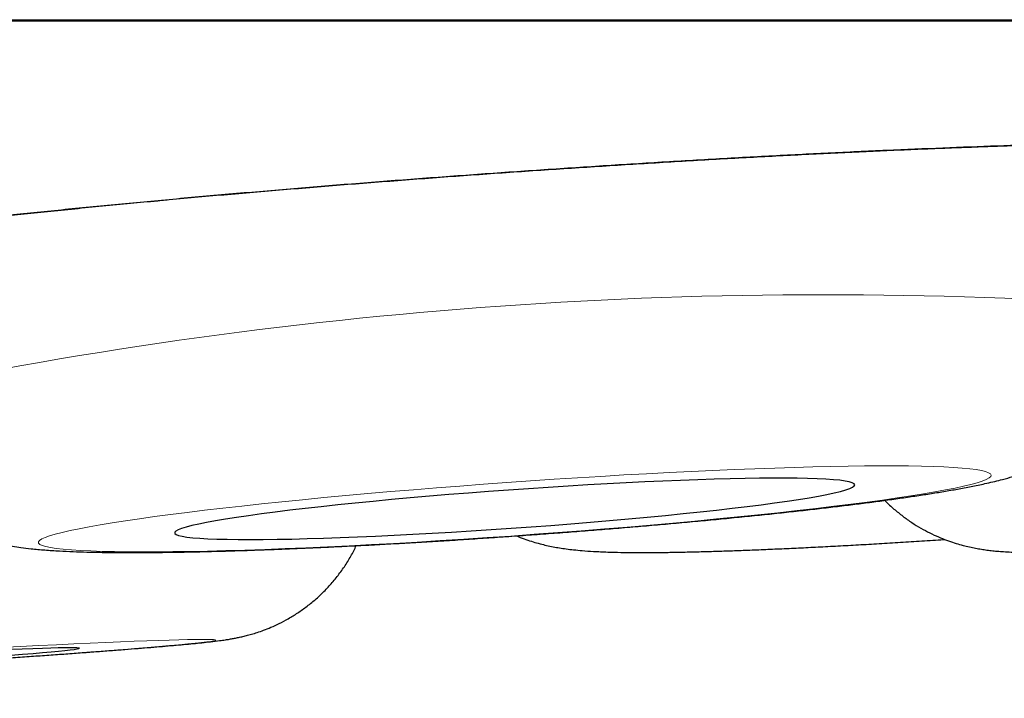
# Model space of a CAD drawing. Header units: millimetres. Extents: x 8 to 315, y 12 to 486.
# Tile 25 of 256: x 179.3 to 181.07, y 185.22 to 186.44. Entities that reach past the tile are written whole.
import ezdxf

# ---------------------------------------------------------------- set-up
doc = ezdxf.new("R2010")
doc.units = ezdxf.units.MM

msp = doc.modelspace()

# ---------------------------------------------------------------- linework, layer by layer
at = {"color": 252, "linetype": 'Continuous', "lineweight": 0}
msp.add_line((154.2591, 186.4406), (187.6547, 186.4406), dxfattribs=at)
at = {"color": 7, "linetype": 'Continuous', "lineweight": 30}
msp.add_line((154.2894, 186.4383), (187.6243, 186.4383), dxfattribs=at)
at = {"color": 252, "linetype": 'Continuous', "lineweight": 0, "flags": 128}
for points in [[(181.045, 185.6209), (181.0438, 185.6232), (181.0404, 185.6254), (181.035, 185.6274), (181.0276, 185.6292), (181.0181, 185.6309), (181.0065, 185.6324), (180.9929, 185.6337), (180.9774, 185.6348), (180.96, 185.6358), (180.9406, 185.6365), (180.9194, 185.6371), (180.8964, 185.6375), (180.8717, 185.6377), (180.8454, 185.6377), (180.8174, 185.6375), (180.7878, 185.6372), (180.7568, 185.6366), (180.7244, 185.6359), (180.6907, 185.635), (180.6558, 185.6338), (180.6197, 185.6326), (180.5826, 185.6311), (180.5445, 185.6295), (180.5055, 185.6276), (180.4658, 185.6257), (180.4253, 185.6235), (180.3843, 185.6213), (180.3428, 185.6188), (180.301, 185.6162), (180.2588, 185.6135), (180.2165, 185.6107), (180.1741, 185.6077), (180.1318, 185.6046), (180.0896, 185.6014), (180.0476, 185.5981), (180.006, 185.5948), (179.9648, 185.5913), (179.9241, 185.5877), (179.8842, 185.5841), (179.8449, 185.5805), (179.8065, 185.5767), (179.769, 185.573), (179.7326, 185.5692), (179.6973, 185.5654), (179.6631, 185.5615), (179.6303, 185.5577), (179.5988, 185.5539), (179.5688, 185.5501), (179.5402, 185.5463), (179.5133, 185.5426), (179.488, 185.5389), (179.4644, 185.5352), (179.4426, 185.5316), (179.4227, 185.5281), (179.4046, 185.5246), (179.3884, 185.5213), (179.3741, 185.518), (179.3619, 185.5149), (179.3517, 185.5118), (179.3435, 185.5089), (179.3374, 185.5061), (179.3334, 185.5035), (179.3315, 185.5009), (179.3316, 185.4985), (179.3339, 185.4963), (179.3383, 185.4942), (179.3447, 185.4923), (179.3532, 185.4906), (179.3637, 185.489), (179.3763, 185.4876), (179.3908, 185.4864), (179.4073, 185.4853), (179.4257, 185.4845), (179.446, 185.4838), (179.4681, 185.4833), (179.492, 185.483), (179.5175, 185.4829), (179.5447, 185.483), (179.5735, 185.4833), (179.6038, 185.4837), (179.6355, 185.4844), (179.6685, 185.4852), (179.7029, 185.4862), (179.7384, 185.4874), (179.775, 185.4888), (179.8126, 185.4904), (179.8512, 185.4921), (179.8905, 185.494), (179.9306, 185.496), (179.9714, 185.4982), (180.0126, 185.5006), (180.0543, 185.5031), (180.0963, 185.5058), (180.1386, 185.5085), (180.1809, 185.5114), (180.2233, 185.5145), (180.2656, 185.5176), (180.3077, 185.5209), (180.3495, 185.5242), (180.391, 185.5276), (180.4319, 185.5311), (180.4722, 185.5347), (180.5118, 185.5384), (180.5507, 185.5421), (180.5886, 185.5458), (180.6256, 185.5496), (180.6615, 185.5534), (180.6962, 185.5572), (180.7297, 185.561), (180.7619, 185.5649), (180.7927, 185.5687), (180.822, 185.5725), (180.8497, 185.5762), (180.8758, 185.58), (180.9003, 185.5836), (180.923, 185.5873), (180.9438, 185.5908), (180.9629, 185.5943), (180.98, 185.5977), (180.9953, 185.601), (181.0085, 185.6042), (181.0197, 185.6073), (181.0289, 185.6103), (181.0361, 185.6132), (181.0411, 185.6159), (181.0441, 185.6185), (181.045, 185.6209)], [(179.6507, 185.3242), (179.6496, 185.3247), (179.6464, 185.3251), (179.6411, 185.3254), (179.6338, 185.3255), (179.6244, 185.3255), (179.613, 185.3254), (179.5995, 185.3252), (179.5841, 185.3248), (179.5668, 185.3243), (179.5475, 185.3236), (179.5264, 185.3229), (179.5036, 185.322), (179.4789, 185.321), (179.4526, 185.3199), (179.4247, 185.3186), (179.3953, 185.3173), (179.3643, 185.3158), (179.332, 185.3142), (179.2984, 185.3126), (179.2635, 185.3108)], [(179.2647, 185.2912), (179.2995, 185.2936), (179.3331, 185.296), (179.3654, 185.2983), (179.3963, 185.3006), (179.4257, 185.3028), (179.4535, 185.3049), (179.4798, 185.3069), (179.5043, 185.3089), (179.5272, 185.3107), (179.5482, 185.3125), (179.5674, 185.3142), (179.5847, 185.3157), (179.6, 185.3172), (179.6134, 185.3185), (179.6247, 185.3198), (179.6341, 185.3209), (179.6413, 185.3219), (179.6465, 185.3228), (179.6497, 185.3236), (179.6507, 185.3242)]]:
    msp.add_lwpolyline(points, dxfattribs=at)
at = {"color": 7, "linetype": 'Continuous', "lineweight": 30, "flags": 128}
for points in [[(180.7995, 185.6036), (180.7984, 185.6055), (180.7951, 185.6073), (180.7897, 185.6089), (180.7822, 185.6104), (180.7727, 185.6117), (180.7612, 185.6128), (180.7476, 185.6137), (180.7322, 185.6144), (180.7149, 185.615), (180.6958, 185.6154), (180.6749, 185.6155), (180.6524, 185.6155), (180.6282, 185.6153), (180.6025, 185.6149), (180.5754, 185.6144), (180.547, 185.6136), (180.5173, 185.6126), (180.4865, 185.6115), (180.4547, 185.6102), (180.4219, 185.6087), (180.3884, 185.6071), (180.3541, 185.6053), (180.3193, 185.6033), (180.284, 185.6012), (180.2484, 185.5989), (180.2126, 185.5966), (180.1767, 185.594), (180.1409, 185.5914), (180.1052, 185.5887), (180.0698, 185.5859), (180.0348, 185.5829), (180.0003, 185.5799), (179.9665, 185.5769), (179.9334, 185.5738), (179.9012, 185.5706), (179.87, 185.5674), (179.8399, 185.5642), (179.8111, 185.5609), (179.7835, 185.5577), (179.7573, 185.5544), (179.7325, 185.5512), (179.7094, 185.548), (179.6879, 185.5449), (179.6681, 185.5418), (179.6502, 185.5388), (179.634, 185.5358), (179.6198, 185.533), (179.6076, 185.5302), (179.5973, 185.5276), (179.5891, 185.525), (179.5829, 185.5226), (179.5789, 185.5203), (179.5769, 185.5181), (179.5771, 185.5161), (179.5793, 185.5142), (179.5837, 185.5125), (179.5901, 185.511), (179.5986, 185.5096), (179.6091, 185.5084), (179.6216, 185.5074), (179.6361, 185.5066), (179.6525, 185.5059), (179.6707, 185.5055), (179.6907, 185.5052), (179.7124, 185.5051), (179.7358, 185.5052), (179.7607, 185.5055), (179.7871, 185.506), (179.8149, 185.5067), (179.844, 185.5075), (179.8742, 185.5086), (179.9055, 185.5098), (179.9378, 185.5112), (179.971, 185.5127), (180.0049, 185.5145), (180.0395, 185.5164), (180.0745, 185.5184), (180.11, 185.5206), (180.1457, 185.5229), (180.1816, 185.5253), (180.2175, 185.5279), (180.2533, 185.5306), (180.2888, 185.5334), (180.3241, 185.5363), (180.3588, 185.5392), (180.393, 185.5422), (180.4264, 185.5453), (180.4591, 185.5485), (180.4908, 185.5517), (180.5214, 185.5549), (180.5509, 185.5581), (180.5792, 185.5614), (180.6061, 185.5646), (180.6316, 185.5678), (180.6555, 185.571), (180.6778, 185.5742), (180.6985, 185.5773), (180.7174, 185.5804), (180.7344, 185.5833), (180.7496, 185.5863), (180.7628, 185.5891), (180.7741, 185.5918), (180.7833, 185.5944), (180.7905, 185.5969), (180.7956, 185.5993), (180.7986, 185.6015), (180.7995, 185.6036)], [(179.4051, 185.3095), (179.404, 185.3099), (179.4008, 185.3102), (179.3955, 185.3104), (179.3882, 185.3104), (179.3787, 185.3103), (179.3673, 185.3101), (179.3539, 185.3098), (179.3386, 185.3093), (179.3213, 185.3087), (179.3023, 185.308), (179.2815, 185.3071)], [(179.2821, 185.297), (179.3029, 185.2987), (179.3219, 185.3002), (179.339, 185.3017), (179.3543, 185.3031), (179.3677, 185.3043), (179.379, 185.3055), (179.3884, 185.3065), (179.3957, 185.3074), (179.4009, 185.3082), (179.4041, 185.3089), (179.4051, 185.3095)]]:
    msp.add_lwpolyline(points, dxfattribs=at)
at = {"color": 252, "linetype": 'Continuous', "lineweight": 0}
msp.add_arc((180.7437, 177.724), 8.2217, 85.95413, 102.15562, dxfattribs=at)
at = {"color": 7, "linetype": 'Continuous', "lineweight": 30}
for points, knots in [([(178.7509, 186.0215), (178.7525, 186.0217), (178.7631, 186.0234), (178.7843, 186.0267), (178.8146, 186.0313), (178.8466, 186.036), (178.8801, 186.0407), (178.9154, 186.0455), (178.9522, 186.0503), (178.9905, 186.0552), (179.0302, 186.0602), (179.0712, 186.0651), (179.1134, 186.0701), (179.157, 186.0751), (179.2017, 186.0801), (179.2474, 186.0851), (179.2941, 186.09), (179.3418, 186.095), (179.3906, 186.0999), (179.4403, 186.1048), (179.4899, 186.1096), (179.5322, 186.1136), (179.5749, 186.1176), (179.6189, 186.1216), (179.6717, 186.1263), (179.725, 186.1309), (179.7788, 186.1354), (179.8331, 186.1399), (179.8879, 186.1444), (179.943, 186.1487), (179.9984, 186.153), (180.0541, 186.1572), (180.1099, 186.1613), (180.1655, 186.1652), (180.221, 186.1691), (180.2763, 186.1728), (180.3316, 186.1764), (180.3867, 186.18), (180.4416, 186.1833), (180.4963, 186.1866), (180.5506, 186.1898), (180.6044, 186.1928), (180.6577, 186.1956), (180.7105, 186.1984), (180.7626, 186.2009), (180.8137, 186.2034), (180.8639, 186.2056), (180.9132, 186.2077), (180.9618, 186.2097), (181.0097, 186.2115), (181.0567, 186.2132), (181.1028, 186.2147), (181.1478, 186.216), (181.1916, 186.2172), (181.2341, 186.2182), (181.2751, 186.2191), (181.3147, 186.2198), (181.3527, 186.2203), (181.3892, 186.2206), (181.4243, 186.2208), (181.4581, 186.2208), (181.4904, 186.2207), (181.5212, 186.2204), (181.5503, 186.22), (181.5776, 186.2194), (181.603, 186.2186), (181.6265, 186.2178), (181.648, 186.2168), (181.6673, 186.2157), (181.6844, 186.2146), (181.6994, 186.2134), (181.7124, 186.2121), (181.7228, 186.211), (181.7306, 186.2099), (181.7362, 186.2091), (181.7397, 186.2085), (181.7416, 186.2081), (181.7414, 186.2081), (181.7414, 186.2081)], [0, 0, 0, 0, 0.002345, 0.015874, 0.029397, 0.042861, 0.056564, 0.070288, 0.08405, 0.09787, 0.111753, 0.125572, 0.139437, 0.153365, 0.16731, 0.181213, 0.195059, 0.208996, 0.222964, 0.236932, 0.250919, 0.264096, 0.271489, 0.285474, 0.299414, 0.313342, 0.327279, 0.341244, 0.355268, 0.369262, 0.383278, 0.397341, 0.411406, 0.425417, 0.439331, 0.453282, 0.467255, 0.481219, 0.495195, 0.509202, 0.523268, 0.537222, 0.55124, 0.565298, 0.579325, 0.593256, 0.607084, 0.62093, 0.634845, 0.648813, 0.662817, 0.676839, 0.69086, 0.704857, 0.718812, 0.732706, 0.74652, 0.760236, 0.773893, 0.787602, 0.801348, 0.815111, 0.828859, 0.842563, 0.856194, 0.869716, 0.883093, 0.896281, 0.909232, 0.921887, 0.934319, 0.946678, 0.958671, 0.968945, 0.978574, 0.98749, 0.995662, 1, 1, 1, 1]), ([(180.8536, 185.5756), (180.8541, 185.5752), (180.8592, 185.5696), (180.87, 185.56), (180.8858, 185.547), (180.902, 185.5355), (180.9183, 185.5255), (180.9344, 185.5169), (180.9499, 185.5097), (180.9647, 185.5038), (180.9785, 185.4991), (180.9913, 185.4953), (181.0033, 185.4923), (181.0145, 185.4899), (181.0251, 185.488), (181.0353, 185.4864), (181.0456, 185.4852), (181.0564, 185.4841), (181.0682, 185.4832), (181.0828, 185.4824), (181.1005, 185.4819), (181.1206, 185.4817), (181.1418, 185.4817), (181.1636, 185.482), (181.1867, 185.4826), (181.2112, 185.4833), (181.2367, 185.4842), (181.2632, 185.4852), (181.2908, 185.4865), (181.3196, 185.4878), (181.3495, 185.4894), (181.3805, 185.491), (181.4127, 185.4929), (181.4458, 185.4948), (181.4799, 185.4969), (181.515, 185.4992), (181.5509, 185.5016), (181.5876, 185.5041), (181.6251, 185.5067), (181.6632, 185.5094), (181.7018, 185.5123), (181.741, 185.5152), (181.7806, 185.5182), (181.8206, 185.5214), (181.8608, 185.5246), (181.9012, 185.5279), (181.9416, 185.5312), (181.9821, 185.5347), (182.0225, 185.5382), (182.0628, 185.5417), (182.1028, 185.5453), (182.1425, 185.5489), (182.1818, 185.5525), (182.2206, 185.5562), (182.2588, 185.5598), (182.2964, 185.5635), (182.3333, 185.5672), (182.3695, 185.5709), (182.4047, 185.5745), (182.439, 185.5782), (182.4724, 185.5818), (182.5047, 185.5853), (182.5359, 185.5889), (182.5659, 185.5923), (182.5948, 185.5958), (182.6225, 185.5992), (182.6489, 185.6025), (182.674, 185.6058), (182.698, 185.6091), (182.7208, 185.6123), (182.7426, 185.6156), (182.7636, 185.6189), (182.7845, 185.6225), (182.8041, 185.6262), (182.8214, 185.6299), (182.8355, 185.6332), (182.8472, 185.6363), (182.8579, 185.6395), (182.8684, 185.6429), (182.879, 185.6467), (182.8902, 185.6511), (182.902, 185.6563), (182.9145, 185.6624), (182.9279, 185.6697), (182.9421, 185.6785), (182.9569, 185.6889), (182.9721, 185.7009), (182.9872, 185.7146), (183.0018, 185.7298), (183.0157, 185.7463), (183.0284, 185.7641), (183.04, 185.7829), (183.0502, 185.8027), (183.059, 185.8232), (183.0662, 185.8444), (183.0721, 185.8669), (183.0763, 185.8906), (183.0785, 185.9151), (183.079, 185.9321), (183.0785, 185.9408), (183.0785, 185.9414)], [0, 0, 0, 0, 0.000593, 0.007259, 0.013806, 0.02021, 0.026438, 0.032448, 0.038198, 0.043665, 0.048866, 0.05387, 0.058784, 0.063745, 0.068864, 0.074324, 0.080349, 0.087241, 0.095463, 0.105867, 0.120585, 0.136805, 0.151631, 0.165533, 0.180226, 0.194294, 0.207987, 0.221443, 0.234736, 0.247913, 0.261004, 0.274029, 0.287004, 0.299938, 0.312841, 0.325717, 0.338572, 0.351409, 0.364233, 0.377044, 0.389846, 0.40264, 0.415427, 0.42821, 0.440989, 0.453765, 0.466539, 0.479313, 0.492087, 0.504861, 0.517638, 0.530418, 0.543201, 0.55599, 0.568785, 0.581589, 0.594402, 0.607227, 0.620066, 0.632923, 0.6458, 0.658703, 0.671636, 0.684608, 0.697628, 0.710709, 0.72387, 0.737134, 0.75054, 0.764145, 0.778043, 0.792401, 0.807555, 0.824349, 0.838621, 0.848732, 0.856399, 0.863035, 0.868932, 0.874368, 0.879569, 0.884721, 0.889927, 0.895337, 0.901052, 0.90711, 0.913486, 0.920108, 0.9269, 0.933803, 0.940776, 0.947795, 0.954843, 0.961911, 0.968993, 0.976085, 0.98396, 0.991745, 0.999421, 1, 1, 1, 1]), ([(179.0125, 185.7615), (179.0125, 185.7612), (179.0132, 185.7531), (179.0163, 185.7373), (179.0217, 185.7146), (179.029, 185.6927), (179.0378, 185.6716), (179.048, 185.6516), (179.0595, 185.6326), (179.0721, 185.6147), (179.0857, 185.5981), (179.1002, 185.5828), (179.1153, 185.5688), (179.1308, 185.5563), (179.1465, 185.5452), (179.162, 185.5355), (179.1773, 185.5272), (179.192, 185.5201), (179.2062, 185.5142), (179.2198, 185.5091), (179.233, 185.5049), (179.2459, 185.5012), (179.2587, 185.4981), (179.2718, 185.4954), (179.2857, 185.4929), (179.3013, 185.4906), (179.3205, 185.4883), (179.3432, 185.4862), (179.3682, 185.4846), (179.3934, 185.4834), (179.419, 185.4826), (179.4456, 185.482), (179.4736, 185.4817), (179.5022, 185.4817), (179.5317, 185.4818), (179.5621, 185.4821), (179.5935, 185.4826), (179.6259, 185.4833), (179.6592, 185.4842), (179.6935, 185.4852), (179.7286, 185.4864), (179.7646, 185.4878), (179.8015, 185.4893), (179.839, 185.4909), (179.8772, 185.4928), (179.916, 185.4947), (179.9553, 185.4968), (179.9951, 185.4991), (180.0352, 185.5014), (180.0757, 185.5039), (180.1163, 185.5066), (180.1571, 185.5093), (180.198, 185.5122), (180.2388, 185.5151), (180.2795, 185.5182), (180.3201, 185.5213), (180.3604, 185.5246), (180.4003, 185.5279), (180.4398, 185.5313), (180.4788, 185.5348), (180.5173, 185.5383), (180.5551, 185.5419), (180.5921, 185.5455), (180.6284, 185.5492), (180.6639, 185.5529), (180.6985, 185.5567), (180.7321, 185.5605), (180.7646, 185.5643), (180.7962, 185.5682), (180.8267, 185.572), (180.8561, 185.5759), (180.8844, 185.5799), (180.9116, 185.5839), (180.9378, 185.5879), (180.9632, 185.5921), (180.988, 185.5965), (181.0126, 185.6012), (181.0385, 185.6066), (181.062, 185.6123), (181.0823, 185.6179), (181.0978, 185.6227), (181.1115, 185.6275), (181.1246, 185.6325), (181.1375, 185.638), (181.1504, 185.6441), (181.1636, 185.651), (181.1772, 185.659), (181.1912, 185.6681), (181.2055, 185.6786), (181.22, 185.6906), (181.2344, 185.704), (181.2485, 185.7191), (181.2619, 185.7355), (181.2744, 185.7531), (181.2858, 185.7719), (181.2958, 185.7917), (181.3045, 185.8123), (181.3117, 185.8335), (181.3174, 185.856), (181.3215, 185.8797), (181.3238, 185.9038), (181.3237, 185.9196), (181.3237, 185.9273)], [0, 0, 0, 0, 0.0002815, 0.007467, 0.0145697, 0.0215928, 0.0285386, 0.0354081, 0.0422004, 0.0489131, 0.0555415, 0.0620772, 0.0685076, 0.0748155, 0.0809804, 0.0869851, 0.0928257, 0.0985234, 0.1041319, 0.1097375, 0.1154308, 0.1213364, 0.1276238, 0.134511, 0.1423016, 0.1514701, 0.1628941, 0.1786526, 0.1947826, 0.2093252, 0.2229529, 0.2373396, 0.2510915, 0.2644452, 0.277537, 0.2904453, 0.3032194, 0.3158921, 0.3284865, 0.3410192, 0.3535026, 0.3659463, 0.3783576, 0.3907423, 0.4031052, 0.4154502, 0.4277805, 0.440099, 0.4524079, 0.4647095, 0.4770055, 0.4892979, 0.5015881, 0.5138778, 0.5261681, 0.5384606, 0.5507567, 0.5630583, 0.5753671, 0.5876851, 0.6000146, 0.6123583, 0.6247191, 0.6371006, 0.6495072, 0.661944, 0.6744177, 0.6869364, 0.6995108, 0.7121546, 0.7248867, 0.7377326, 0.7507288, 0.7639293, 0.777418, 0.7913351, 0.8059377, 0.8217749, 0.840358, 0.8520801, 0.8610057, 0.868763, 0.8756583, 0.8819874, 0.8879779, 0.893809, 0.8996135, 0.9054695, 0.911465, 0.917643, 0.9240053, 0.9305249, 0.9371627, 0.9438818, 0.9506543, 0.9574606, 0.9642882, 0.9711291, 0.9779785, 0.985546, 0.9930304, 1, 1, 1, 1]), ([(180.1914, 185.5117), (180.1925, 185.5113), (180.1982, 185.5088), (180.2083, 185.5052), (180.2214, 185.5008), (180.2338, 185.4974), (180.2458, 185.4944), (180.2575, 185.492), (180.2693, 185.4899), (180.2815, 185.4881), (180.2951, 185.4865), (180.3112, 185.485), (180.3313, 185.4836), (180.354, 185.4826), (180.378, 185.482), (180.402, 185.4817), (180.427, 185.4817), (180.4535, 185.4819), (180.4806, 185.4823), (180.5087, 185.4829), (180.5377, 185.4837), (180.5678, 185.4846), (180.5989, 185.4857), (180.631, 185.487), (180.6642, 185.4884), (180.6984, 185.49), (180.7334, 185.4917), (180.7693, 185.4936), (180.806, 185.4956), (180.8435, 185.4978), (180.8816, 185.5001), (180.9203, 185.5025), (180.947, 185.5043), (180.9609, 185.5052), (180.9615, 185.5052)], [0, 0, 0, 0, 0.003473, 0.019166, 0.034668, 0.050313, 0.066401, 0.08342, 0.101976, 0.122881, 0.147354, 0.177545, 0.218319, 0.269322, 0.312908, 0.353515, 0.396439, 0.437293, 0.476902, 0.515718, 0.553989, 0.591869, 0.629457, 0.666822, 0.704012, 0.741065, 0.778006, 0.814857, 0.851634, 0.888351, 0.925019, 0.961645, 0.998239, 1, 1, 1, 1]), ([(177.7524, 185.2705), (177.7552, 185.2686), (177.7633, 185.2631), (177.7774, 185.2553), (177.794, 185.2471), (177.8102, 185.2403), (177.8255, 185.2349), (177.8396, 185.2307), (177.8523, 185.2276), (177.8634, 185.2253), (177.8732, 185.2236), (177.882, 185.2224), (177.8899, 185.2214), (177.8973, 185.2208), (177.9043, 185.2203), (177.9113, 185.2199), (177.9188, 185.2196), (177.9277, 185.2194), (177.9395, 185.2193), (177.9536, 185.2194), (177.9698, 185.2197), (177.9867, 185.2201), (178.005, 185.2206), (178.025, 185.2212), (178.0462, 185.222), (178.0688, 185.2228), (178.0927, 185.2238), (178.1179, 185.2249), (178.1445, 185.226), (178.1724, 185.2273), (178.2015, 185.2286), (178.2319, 185.2301), (178.2635, 185.2316), (178.2961, 185.2332), (178.3298, 185.235), (178.3645, 185.2368), (178.4, 185.2386), (178.4364, 185.2406), (178.4736, 185.2426), (178.5114, 185.2447), (178.5498, 185.2468), (178.5888, 185.249), (178.6282, 185.2512), (178.6679, 185.2535), (178.7079, 185.2559), (178.7481, 185.2582), (178.7884, 185.2606), (178.8286, 185.2631), (178.8688, 185.2655), (178.9089, 185.268), (178.9487, 185.2705), (178.9882, 185.2729), (179.0272, 185.2754), (179.0658, 185.2779), (179.1037, 185.2804), (179.141, 185.2828), (179.1776, 185.2853), (179.2133, 185.2877), (179.2482, 185.29), (179.2821, 185.2924), (179.315, 185.2947), (179.3467, 185.2969), (179.3773, 185.2991), (179.4067, 185.3013), (179.4348, 185.3034), (179.4616, 185.3054), (179.4871, 185.3074), (179.5111, 185.3093), (179.5337, 185.3111), (179.5549, 185.3129), (179.5746, 185.3146), (179.593, 185.3163), (179.6101, 185.3179), (179.6261, 185.3195), (179.6418, 185.3212), (179.6552, 185.3229), (179.6663, 185.3244), (179.6746, 185.3257), (179.6819, 185.327), (179.6893, 185.3284), (179.697, 185.3301), (179.7054, 185.3322), (179.7147, 185.3347), (179.7252, 185.3379), (179.7369, 185.342), (179.7503, 185.3473), (179.7652, 185.3541), (179.7814, 185.3627), (179.7982, 185.373), (179.815, 185.385), (179.8315, 185.3985), (179.8472, 185.4134), (179.8619, 185.4297), (179.8756, 185.447), (179.8879, 185.4655), (179.8971, 185.4812), (179.9016, 185.491), (179.9031, 185.4941)], [0, 0, 0, 0, 0.003355, 0.00976, 0.015952, 0.021864, 0.027403, 0.032487, 0.037098, 0.041312, 0.04527, 0.049142, 0.053103, 0.0573, 0.061962, 0.067372, 0.073941, 0.082383, 0.094343, 0.111763, 0.126595, 0.140586, 0.155385, 0.169628, 0.183559, 0.197301, 0.21092, 0.224455, 0.237928, 0.251356, 0.264749, 0.278116, 0.291462, 0.304791, 0.318107, 0.331412, 0.344708, 0.357997, 0.371279, 0.384557, 0.39783, 0.4111, 0.424368, 0.437633, 0.450896, 0.464159, 0.47742, 0.490682, 0.503944, 0.517206, 0.530468, 0.543733, 0.556999, 0.570267, 0.583538, 0.596813, 0.610092, 0.623376, 0.636666, 0.649964, 0.663271, 0.676589, 0.68992, 0.703268, 0.716636, 0.730031, 0.743459, 0.75693, 0.770459, 0.784067, 0.797786, 0.81167, 0.825811, 0.840388, 0.855803, 0.873309, 0.883869, 0.890604, 0.896446, 0.901447, 0.905911, 0.910097, 0.914228, 0.918442, 0.922965, 0.927983, 0.933605, 0.939805, 0.946429, 0.953319, 0.960372, 0.96753, 0.974757, 0.98203, 0.989337, 0.996668, 1, 1, 1, 1])]:
    msp.add_open_spline(points, degree=3, knots=knots, dxfattribs=at)
at = {"color": 252, "linetype": 'Continuous', "lineweight": 0}
for points, knots in [([(179.5339, 186.1143), (179.5692, 186.1175), (179.64, 186.124), (179.7493, 186.1335), (179.8604, 186.1427), (179.9727, 186.1516), (180.0857, 186.16), (180.199, 186.1681), (180.3122, 186.1757), (180.4249, 186.1829), (180.5362, 186.1895), (180.6455, 186.1956), (180.7526, 186.201), (180.8571, 186.2059), (180.9586, 186.2102), (181.0563, 186.2139), (181.1498, 186.2169), (181.2386, 186.2192), (181.3226, 186.2208), (181.4014, 186.2217), (181.4745, 186.222), (181.5415, 186.2216), (181.602, 186.2204), (181.6561, 186.2186), (181.7034, 186.2161), (181.7436, 186.2129), (181.7766, 186.2091), (181.802, 186.2046), (181.82, 186.1996), (181.8304, 186.1939), (181.8333, 186.1877), (181.8286, 186.1809), (181.816, 186.1736), (181.7959, 186.1659), (181.7683, 186.1577), (181.7335, 186.1491), (181.6916, 186.1402), (181.6424, 186.1309), (181.5865, 186.1213), (181.524, 186.1115), (181.4553, 186.1016), (181.3878, 186.0923), (181.3409, 186.0864), (181.3209, 186.0839)], [0, 0, 0, 0, 0.024491, 0.049067, 0.07367, 0.098245, 0.122737, 0.147228, 0.171803, 0.196407, 0.220982, 0.245473, 0.269964, 0.29454, 0.319143, 0.343718, 0.36821, 0.392701, 0.417276, 0.44188, 0.466455, 0.490946, 0.515438, 0.540013, 0.564616, 0.589191, 0.613683, 0.638174, 0.662749, 0.687353, 0.711928, 0.736419, 0.760911, 0.785486, 0.810089, 0.834664, 0.859156, 0.883647, 0.908222, 0.932826, 0.957401, 0.981892, 1, 1, 1, 1]), ([(178.7509, 186.0228), (178.7517, 186.0229), (178.7722, 186.0263), (178.8186, 186.0331), (178.8901, 186.0431), (178.968, 186.0533), (179.0509, 186.0636), (179.139, 186.0738), (179.2318, 186.0841), (179.3289, 186.0943), (179.4294, 186.1044), (179.4991, 186.111), (179.5339, 186.1143)], [0, 0, 0, 0, 0.003916, 0.114707, 0.225625, 0.336416, 0.446829, 0.557211, 0.667971, 0.778858, 0.889617, 1, 1, 1, 1])]:
    msp.add_open_spline(points, degree=3, knots=knots, dxfattribs=at)

doc.saveas('drawing.dxf')
